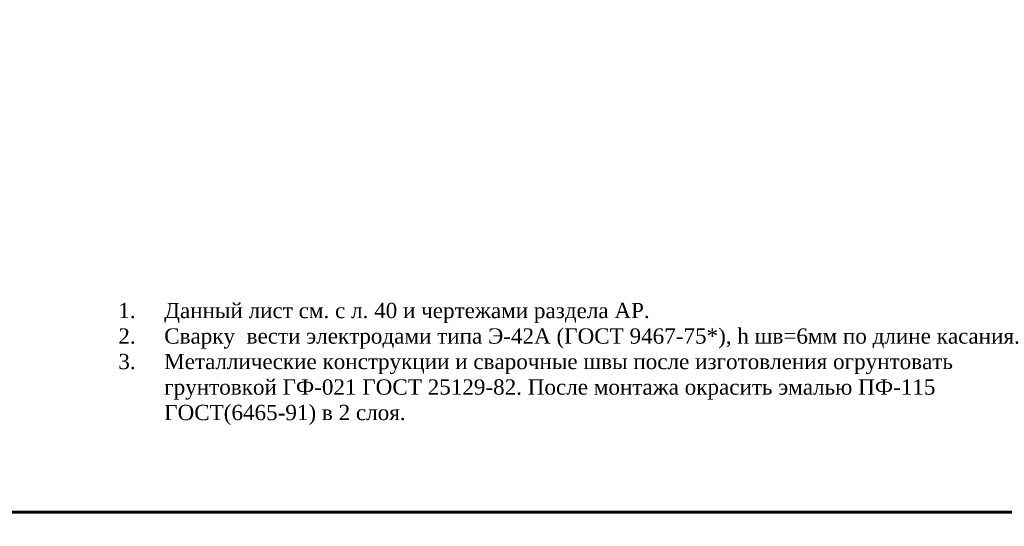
# Model space of a CAD drawing. Header units: millimetres. Extents: x 2063114 to 14983986, y -126020516 to 213791.
# Tile 52 of 256: x 2339705 to 2359018, y -1620778 to -1610842. Entities that reach past the tile are written whole.
import ezdxf

# ---------------------------------------------------------------- set-up
doc = ezdxf.new("R2010")
doc.units = ezdxf.units.MM
doc.styles.add('TIMES', font='times.ttf')

# ---------------------------------------------------------------- blocks, each defined once
blk = doc.blocks.new('*U1590')
at = {"color": 0, "lineweight": 60, "ltscale": 25}
blk.add_lwpolyline([(-57400, 41500), (-500, 41500), (-500, 500), (-57400, 500)], close=True, dxfattribs=at)

msp = doc.modelspace()

# ---------------------------------------------------------------- block references
msp.add_blockref('*U1590', (2379792.08613, -1621001.43901))

# ---------------------------------------------------------------- texts
at = {"color": 0, "insert": (2341639.85766, -1616395.96061), "char_height": 300, "width": 17944.4294896, "attachment_point": 1, "style": 'TIMES'}
msp.add_mtext('\\pi-900,l900,t900;1.^IДанный лист см. c л. 40 и чертежами раздела АР.\\P2.^IСварку  вести электродами типа Э-42A (ГОСТ 9467-75*), h шв=6мм по длине касания.\\P3.^IМеталлические конструкции и сварочные швы после изготовления огрунтовать грунтовкой ГФ-021 ГОСТ 25129-82. После монтажа окрасить эмалью ПФ-115 ГОСТ(6465-91) в 2 слоя. ', dxfattribs=at)

doc.saveas('drawing.dxf')
